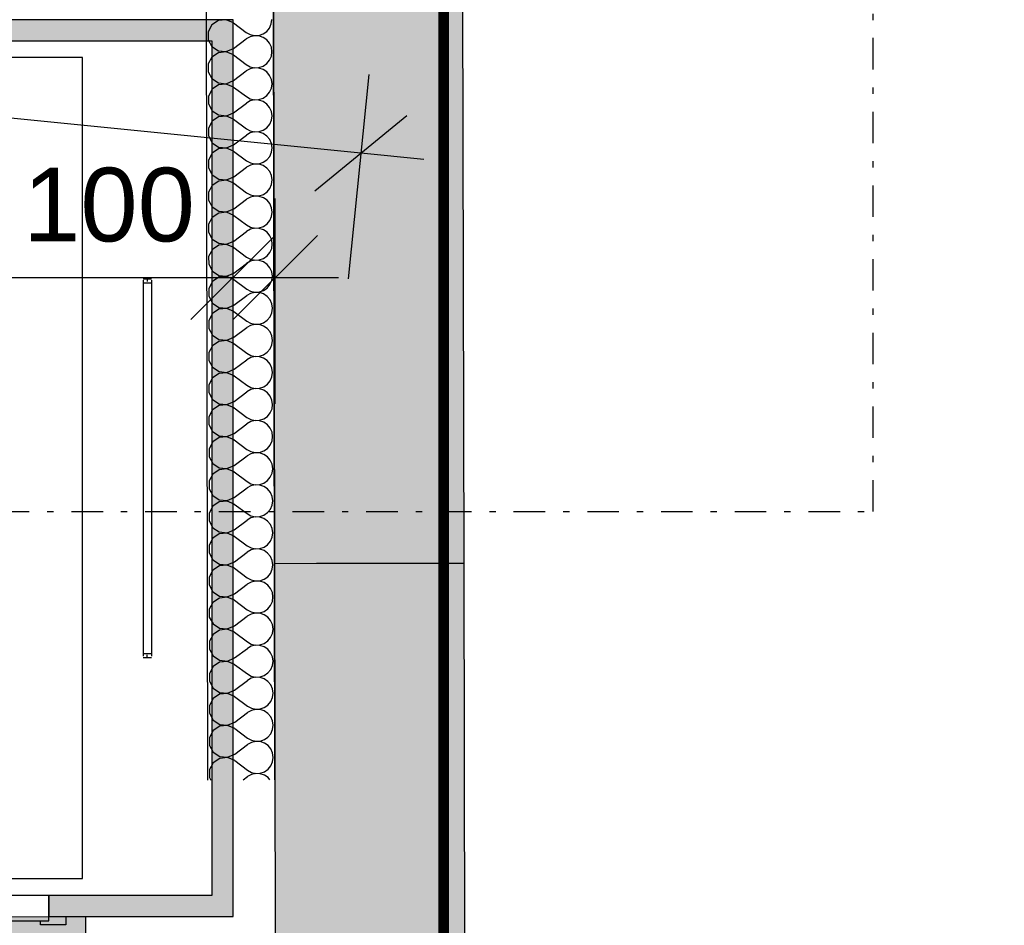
# Model space of a CAD drawing. Extents: x -12025 to 39812, y -30157 to 12.
# Tile 45 of 59: x 20743 to 23081, y -12091 to -9940. Entities that reach past the tile are written whole.
import ezdxf

# ---------------------------------------------------------------- set-up
doc = ezdxf.new("R2010")
doc.units = 0
doc.header["$MEASUREMENT"] = 0
doc.linetypes.add('Čerchovaná S', pattern=[175, 75, -42.5, 15, -42.5])
for name, color, linetype in [('OÚ Dukovany půdorys kóty 2NP', 7, 'Continuous'), ('OÚ Dukovany půdorys podklad 2NP', 7, 'Continuous'), ('OÚ Dukovany zásuvky', 92, 'Continuous')]:
    doc.layers.add(name, color=color, linetype=linetype)
doc.styles.add('Arial', font='txt')

msp = doc.modelspace()

# ---------------------------------------------------------------- linework, layer by layer
at = {"layer": 'OÚ Dukovany půdorys kóty 2NP', "color": 1, "linetype": 'Continuous'}
for p, q in [((21553.3, -10257.5), (16296.8, -9730.2)), ((21572, -10070.9), (21523.4, -10556)), ((21443.9, -10347), (21662.8, -10168)), ((21250, -10740.3), (21250, -10252.8)), ((21250, -10740.3), (21250, -10252.8)), ((21702.6, -10272.5), (21553.3, -10257.5)), ((21350.3, -10852.8), (21350.3, -10365.3)), ((21150, -10652.8), (21350, -10452.8)), ((21150, -10652.8), (21350, -10452.8)), ((21450.3, -10452.8), (21250.3, -10652.8)), ((19539.7, -10552.8), (21250, -10552.8)), ((21250, -10552.8), (21350.3, -10552.8)), ((21350.3, -10552.8), (21500.3, -10552.8))]:
    msp.add_line(p, q, dxfattribs=at)
at = {"layer": 'OÚ Dukovany půdorys podklad 2NP', "color": 154, "linetype": 'Čerchovaná S'}
for p, q in [((22769.7, -11108.8), (22769.7, -7034.7)), ((5291.2, -11108.8), (22769.7, -11108.8))]:
    msp.add_line(p, q, dxfattribs=at)
at = {"layer": 'OÚ Dukovany půdorys podklad 2NP', "color": 1, "linetype": 'Continuous'}
for p, q in [((21182.8, -8201.7), (21189.3, -11746.3)), ((21349.3, -11746), (21342.8, -8201.4)), ((21345.6, -9731.8), (21348.4, -11231.8)), ((21798.4, -11231), (21795.6, -9731)), ((21250, -9940.5), (19539, -9940.5)), ((21250, -12070.5), (21250, -9940.5)), ((19589, -9990.5), (21200, -9990.5)), ((21200, -9990.5), (21200, -12020.5)), ((21036.3, -10555.5), (21056.3, -10555.5)), ((21036.3, -10558.8), (21036.3, -11452.1)), ((21036.3, -10565.5), (21056.3, -10565.5)), ((21046.3, -10555.5), (21046.3, -10562.1)), ((21056.3, -10558.8), (21056.3, -11452.1)), ((21036.3, -11445.5), (21056.3, -11445.5)), ((21036.3, -11455.5), (21056.3, -11455.5)), ((21046.3, -11455.5), (21046.3, -11448.8)), ((21200, -12020.5), (20812.6, -12020.5)), ((20812.6, -12020.5), (20812.6, -12070.5)), ((20812.6, -12070.5), (21250, -12070.5))]:
    msp.add_line(p, q, dxfattribs=at)
at = {"layer": 'OÚ Dukovany půdorys podklad 2NP', "color": 21, "linetype": 'Continuous'}
for p, q in [((21199.8, -9952.9), (21191, -9969.2)), ((21215.2, -9942.6), (21199.8, -9952.9)), ((21233.7, -9940.8), (21215.2, -9942.6)), ((21250.8, -9947.9), (21233.7, -9940.8)), ((21250.8, -9947.9), (21281.3, -9970.7)), ((21336.6, -9960.2), (21340.8, -9950.5)), ((21340.8, -9950.5), (21342.2, -9940.1)), ((21191, -9969.2), (21191.1, -9987.8)), ((21281.3, -9970.7), (21290.5, -9975.8)), ((21290.5, -9980.9), (21281.4, -9986)), ((21290.5, -9975.8), (21300.8, -9978.1)), ((21300.8, -9978.5), (21290.5, -9980.9)), ((21300.8, -9978.1), (21311.3, -9977.6)), ((21311.3, -9978.9), (21300.8, -9978.5)), ((21311.3, -9977.6), (21321.2, -9974.2)), ((21321.2, -9982.3), (21311.3, -9978.9)), ((21321.2, -9974.2), (21329.9, -9968.3)), ((21329.9, -9988.2), (21321.2, -9982.3)), ((21329.9, -9968.3), (21336.6, -9960.2)), ((21191.1, -9987.8), (21199.9, -10004.1)), ((21199.9, -10004.1), (21215.3, -10014.4)), ((21250.9, -10008.9), (21281.4, -9986)), ((21336.6, -9996.3), (21329.9, -9988.2)), ((21340.9, -10005.9), (21336.6, -9996.3)), ((21342.4, -10016.3), (21340.9, -10005.9)), ((21199.9, -10029), (21191.2, -10045.4)), ((21215.4, -10018.7), (21199.9, -10029)), ((21215.3, -10014.4), (21233.8, -10016.1)), ((21233.8, -10017), (21215.4, -10018.7)), ((21233.8, -10016.1), (21250.9, -10008.9)), ((21250.9, -10024.1), (21233.8, -10017)), ((21250.9, -10024.1), (21281.5, -10046.9)), ((21336.7, -10036.4), (21340.9, -10026.7)), ((21340.9, -10026.7), (21342.4, -10016.3)), ((21191.2, -10045.4), (21191.2, -10064)), ((21281.5, -10046.9), (21290.7, -10052)), ((21290.7, -10052), (21300.9, -10054.3)), ((21311.4, -10053.8), (21321.4, -10050.4)), ((21321.4, -10050.4), (21330, -10044.5)), ((21330, -10044.5), (21336.7, -10036.4)), ((21191.2, -10064), (21200, -10080.3)), ((21251.1, -10085.1), (21281.5, -10062.1)), ((21290.7, -10057), (21281.5, -10062.1)), ((21300.9, -10054.6), (21290.7, -10057)), ((21300.9, -10054.3), (21311.4, -10053.8)), ((21311.4, -10055.1), (21300.9, -10054.6)), ((21321.4, -10058.5), (21311.4, -10055.1)), ((21330.1, -10064.4), (21321.4, -10058.5)), ((21336.8, -10072.5), (21330.1, -10064.4)), ((21341, -10082.1), (21336.8, -10072.5)), ((21200, -10080.3), (21215.5, -10090.6)), ((21215.5, -10094.9), (21200.1, -10105.2)), ((21215.5, -10090.6), (21234, -10092.3)), ((21234, -10093.1), (21215.5, -10094.9)), ((21234, -10092.3), (21251.1, -10085.1)), ((21251.1, -10100.3), (21234, -10093.1)), ((21342.5, -10092.5), (21341, -10082.1)), ((21341.1, -10102.9), (21342.5, -10092.5)), ((21200.1, -10105.2), (21191.3, -10121.6)), ((21191.3, -10121.6), (21191.4, -10140.2)), ((21251.1, -10100.3), (21281.6, -10123.1)), ((21321.5, -10126.6), (21330.2, -10120.7)), ((21330.2, -10120.7), (21336.8, -10112.6)), ((21336.8, -10112.6), (21341.1, -10102.9)), ((21191.4, -10140.2), (21200.2, -10156.5)), ((21251.2, -10161.3), (21281.6, -10138.3)), ((21281.6, -10123.1), (21290.8, -10128.2)), ((21290.8, -10133.2), (21281.6, -10138.3)), ((21290.8, -10128.2), (21301.1, -10130.5)), ((21301.1, -10130.8), (21290.8, -10133.2)), ((21301.1, -10130.5), (21311.6, -10130)), ((21311.6, -10131.3), (21301.1, -10130.8)), ((21311.6, -10130), (21321.5, -10126.6)), ((21321.5, -10134.7), (21311.6, -10131.3)), ((21330.2, -10140.6), (21321.5, -10134.7)), ((21336.9, -10148.7), (21330.2, -10140.6)), ((21200.2, -10156.5), (21215.6, -10166.7)), ((21215.6, -10166.7), (21234.1, -10168.5)), ((21234.1, -10169.3), (21215.6, -10171.1)), ((21234.1, -10168.5), (21251.2, -10161.3)), ((21251.2, -10176.5), (21234.1, -10169.3)), ((21341.2, -10158.3), (21336.9, -10148.7)), ((21342.6, -10168.7), (21341.2, -10158.3)), ((21341.2, -10179.1), (21342.6, -10168.7)), ((21200.2, -10181.4), (21191.5, -10197.8)), ((21215.6, -10171.1), (21200.2, -10181.4)), ((21251.2, -10176.5), (21281.7, -10199.3)), ((21330.3, -10196.8), (21337, -10188.7)), ((21337, -10188.7), (21341.2, -10179.1)), ((21191.5, -10197.8), (21191.5, -10216.4)), ((21191.5, -10216.4), (21200.3, -10232.7)), ((21251.3, -10237.4), (21281.8, -10214.5)), ((21281.7, -10199.3), (21291, -10204.4)), ((21291, -10209.4), (21281.8, -10214.5)), ((21291, -10204.4), (21301.2, -10206.7)), ((21301.2, -10207), (21291, -10209.4)), ((21301.2, -10206.7), (21311.7, -10206.2)), ((21311.7, -10207.5), (21301.2, -10207)), ((21311.7, -10206.2), (21321.6, -10202.8)), ((21321.7, -10210.9), (21311.7, -10207.5)), ((21321.6, -10202.8), (21330.3, -10196.8)), ((21330.3, -10216.8), (21321.7, -10210.9)), ((21200.3, -10232.7), (21215.8, -10242.9)), ((21234.2, -10244.7), (21251.3, -10237.4)), ((21337.1, -10224.9), (21330.3, -10216.8)), ((21341.3, -10234.5), (21337.1, -10224.9)), ((21342.8, -10244.9), (21341.3, -10234.5)), ((21200.3, -10257.6), (21191.6, -10274)), ((21215.8, -10247.3), (21200.3, -10257.6)), ((21215.8, -10242.9), (21234.2, -10244.7)), ((21234.2, -10245.5), (21215.8, -10247.3)), ((21251.4, -10252.7), (21234.2, -10245.5)), ((21251.4, -10252.7), (21281.9, -10275.5)), ((21337.1, -10264.9), (21341.3, -10255.3)), ((21341.3, -10255.3), (21342.8, -10244.9)), ((21191.6, -10274), (21191.6, -10292.5)), ((21281.9, -10275.5), (21291.1, -10280.5)), ((21291.1, -10285.6), (21281.9, -10290.7)), ((21291.1, -10280.5), (21301.3, -10282.9)), ((21301.3, -10283.2), (21291.1, -10285.6)), ((21301.3, -10282.9), (21311.8, -10282.4)), ((21311.8, -10283.7), (21301.3, -10283.2)), ((21311.8, -10282.4), (21321.8, -10279)), ((21321.8, -10287), (21311.8, -10283.7)), ((21321.8, -10279), (21330.4, -10273)), ((21330.4, -10273), (21337.1, -10264.9)), ((21191.6, -10292.5), (21200.4, -10308.9)), ((21200.4, -10308.9), (21215.9, -10319.1)), ((21251.5, -10313.6), (21281.9, -10290.7)), ((21330.5, -10293), (21321.8, -10287)), ((21337.2, -10301.1), (21330.5, -10293)), ((21341.4, -10310.7), (21337.2, -10301.1)), ((21215.9, -10323.5), (21200.5, -10333.8)), ((21215.9, -10319.1), (21234.4, -10320.8)), ((21234.4, -10321.7), (21215.9, -10323.5)), ((21234.4, -10320.8), (21251.5, -10313.6)), ((21251.5, -10328.9), (21234.4, -10321.7)), ((21251.5, -10328.9), (21282, -10351.7)), ((21337.3, -10341.1), (21341.5, -10331.5)), ((21342.9, -10321.1), (21341.4, -10310.7)), ((21341.5, -10331.5), (21342.9, -10321.1)), ((21200.5, -10333.8), (21191.7, -10350.2)), ((21191.7, -10350.2), (21191.8, -10368.7)), ((21282, -10351.7), (21291.2, -10356.7)), ((21291.2, -10356.7), (21301.5, -10359.1)), ((21312, -10358.6), (21321.9, -10355.2)), ((21321.9, -10355.2), (21330.6, -10349.2)), ((21330.6, -10349.2), (21337.3, -10341.1)), ((21191.8, -10368.7), (21200.6, -10385.1)), ((21251.6, -10389.8), (21282.1, -10366.9)), ((21291.2, -10361.8), (21282.1, -10366.9)), ((21301.5, -10359.4), (21291.2, -10361.8)), ((21301.5, -10359.1), (21312, -10358.6)), ((21312, -10359.9), (21301.5, -10359.4)), ((21321.9, -10363.2), (21312, -10359.9)), ((21330.6, -10369.2), (21321.9, -10363.2)), ((21337.3, -10377.3), (21330.6, -10369.2)), ((21341.6, -10386.9), (21337.3, -10377.3)), ((21200.6, -10385.1), (21216, -10395.3)), ((21216.1, -10399.7), (21200.6, -10410)), ((21216, -10395.3), (21234.5, -10397)), ((21234.5, -10397.9), (21216.1, -10399.7)), ((21234.5, -10397), (21251.6, -10389.8)), ((21251.6, -10405.1), (21234.5, -10397.9)), ((21343.1, -10397.3), (21341.6, -10386.9)), ((21341.6, -10407.7), (21343.1, -10397.3)), ((21200.6, -10410), (21191.9, -10426.4)), ((21191.9, -10426.4), (21191.9, -10444.9)), ((21251.6, -10405.1), (21282.2, -10427.9)), ((21322.1, -10431.4), (21330.7, -10425.4)), ((21330.7, -10425.4), (21337.4, -10417.3)), ((21337.4, -10417.3), (21341.6, -10407.7)), ((21191.9, -10444.9), (21200.7, -10461.3)), ((21251.8, -10466), (21282.2, -10443.1)), ((21282.2, -10427.9), (21291.4, -10432.9)), ((21291.4, -10438), (21282.2, -10443.1)), ((21291.4, -10432.9), (21301.6, -10435.3)), ((21301.6, -10435.6), (21291.4, -10438)), ((21301.6, -10435.3), (21312.1, -10434.8)), ((21312.1, -10436.1), (21301.6, -10435.6)), ((21312.1, -10434.8), (21322.1, -10431.4)), ((21322.1, -10439.4), (21312.1, -10436.1)), ((21330.8, -10445.4), (21322.1, -10439.4)), ((21337.5, -10453.4), (21330.8, -10445.4)), ((21200.7, -10461.3), (21216.2, -10471.5)), ((21216.2, -10471.5), (21234.7, -10473.2)), ((21234.7, -10473.2), (21251.8, -10466)), ((21341.7, -10463.1), (21337.5, -10453.4)), ((21343.2, -10473.5), (21341.7, -10463.1)), ((21341.8, -10483.9), (21343.2, -10473.5)), ((21200.8, -10486.2), (21192, -10502.6)), ((21216.2, -10475.9), (21200.8, -10486.2)), ((21234.7, -10474.1), (21216.2, -10475.9)), ((21251.8, -10481.3), (21234.7, -10474.1)), ((21251.8, -10481.3), (21282.3, -10504.1)), ((21330.9, -10501.6), (21337.5, -10493.5)), ((21337.5, -10493.5), (21341.8, -10483.9)), ((21192, -10502.6), (21192.1, -10521.1)), ((21251.9, -10542.2), (21282.3, -10519.3)), ((21282.3, -10504.1), (21291.5, -10509.1)), ((21291.5, -10514.2), (21282.3, -10519.3)), ((21291.5, -10509.1), (21301.8, -10511.5)), ((21301.8, -10511.8), (21291.5, -10514.2)), ((21301.8, -10511.5), (21312.2, -10511)), ((21312.3, -10512.3), (21301.8, -10511.8)), ((21312.2, -10511), (21322.2, -10507.6)), ((21322.2, -10515.6), (21312.3, -10512.3)), ((21322.2, -10507.6), (21330.9, -10501.6)), ((21330.9, -10521.6), (21322.2, -10515.6)), ((21192.1, -10521.1), (21200.8, -10537.5)), ((21200.8, -10537.5), (21216.3, -10547.7)), ((21234.8, -10549.4), (21251.9, -10542.2)), ((21337.6, -10529.6), (21330.9, -10521.6)), ((21341.9, -10539.2), (21337.6, -10529.6)), ((21343.3, -10549.7), (21341.9, -10539.2)), ((21200.9, -10562.4), (21192.2, -10578.7)), ((21216.3, -10552.1), (21200.9, -10562.4)), ((21216.3, -10547.7), (21234.8, -10549.4)), ((21234.8, -10550.3), (21216.3, -10552.1)), ((21251.9, -10557.4), (21234.8, -10550.3)), ((21251.9, -10557.4), (21282.4, -10580.2)), ((21337.7, -10569.7), (21341.9, -10560.1)), ((21341.9, -10560.1), (21343.3, -10549.7)), ((21192.2, -10578.7), (21192.2, -10597.3)), ((21282.4, -10580.2), (21291.6, -10585.3)), ((21291.7, -10590.4), (21282.5, -10595.5)), ((21291.6, -10585.3), (21301.9, -10587.7)), ((21301.9, -10588), (21291.7, -10590.4)), ((21301.9, -10587.7), (21312.4, -10587.1)), ((21312.4, -10588.5), (21301.9, -10588)), ((21312.4, -10587.1), (21322.3, -10583.8)), ((21322.4, -10591.8), (21312.4, -10588.5)), ((21322.3, -10583.8), (21331, -10577.8)), ((21331, -10577.8), (21337.7, -10569.7)), ((21192.2, -10597.3), (21201, -10613.6)), ((21201, -10613.6), (21216.5, -10623.9)), ((21252, -10618.4), (21282.5, -10595.5)), ((21331, -10597.7), (21322.4, -10591.8)), ((21337.8, -10605.8), (21331, -10597.7)), ((21342, -10615.4), (21337.8, -10605.8)), ((21216.5, -10628.3), (21201, -10638.6)), ((21216.5, -10623.9), (21234.9, -10625.6)), ((21234.9, -10626.5), (21216.5, -10628.3)), ((21234.9, -10625.6), (21252, -10618.4)), ((21252.1, -10633.6), (21234.9, -10626.5)), ((21252.1, -10633.6), (21282.6, -10656.4)), ((21337.8, -10645.9), (21342, -10636.3)), ((21343.5, -10625.8), (21342, -10615.4)), ((21342, -10636.3), (21343.5, -10625.8)), ((21201, -10638.6), (21192.3, -10654.9)), ((21192.3, -10654.9), (21192.3, -10673.5)), ((21282.6, -10656.4), (21291.8, -10661.5)), ((21312.5, -10663.3), (21322.5, -10660)), ((21322.5, -10660), (21331.1, -10654)), ((21331.1, -10654), (21337.8, -10645.9)), ((21192.3, -10673.5), (21201.1, -10689.8)), ((21252.2, -10694.6), (21282.6, -10671.7)), ((21291.8, -10666.6), (21282.6, -10671.7)), ((21291.8, -10661.5), (21302, -10663.9)), ((21302, -10664.2), (21291.8, -10666.6)), ((21302, -10663.9), (21312.5, -10663.3)), ((21312.5, -10664.7), (21302, -10664.2)), ((21322.5, -10668), (21312.5, -10664.7)), ((21331.2, -10673.9), (21322.5, -10668)), ((21337.9, -10682), (21331.2, -10673.9)), ((21342.1, -10691.6), (21337.9, -10682)), ((21201.1, -10689.8), (21216.6, -10700.1)), ((21216.6, -10704.5), (21201.2, -10714.8)), ((21216.6, -10700.1), (21235.1, -10701.8)), ((21235.1, -10702.7), (21216.6, -10704.5)), ((21235.1, -10701.8), (21252.2, -10694.6)), ((21252.2, -10709.8), (21235.1, -10702.7)), ((21343.6, -10702), (21342.1, -10691.6)), ((21342.2, -10712.4), (21343.6, -10702)), ((21201.2, -10714.8), (21192.4, -10731.1)), ((21252.2, -10709.8), (21282.7, -10732.6)), ((21322.6, -10736.1), (21331.3, -10730.2)), ((21331.3, -10730.2), (21338, -10722.1)), ((21338, -10722.1), (21342.2, -10712.4)), ((21192.4, -10731.1), (21192.5, -10749.7)), ((21192.5, -10749.7), (21201.3, -10766)), ((21252.3, -10770.8), (21282.7, -10747.9)), ((21282.7, -10732.6), (21291.9, -10737.7)), ((21291.9, -10742.8), (21282.7, -10747.9)), ((21291.9, -10737.7), (21302.2, -10740.1)), ((21302.2, -10740.4), (21291.9, -10742.8)), ((21302.2, -10740.1), (21312.7, -10739.5)), ((21312.7, -10740.8), (21302.2, -10740.4)), ((21312.7, -10739.5), (21322.6, -10736.1)), ((21322.6, -10744.2), (21312.7, -10740.8)), ((21331.3, -10750.1), (21322.6, -10744.2)), ((21338, -10758.2), (21331.3, -10750.1)), ((21201.3, -10766), (21216.7, -10776.3)), ((21216.7, -10776.3), (21235.2, -10778)), ((21235.2, -10778), (21252.3, -10770.8)), ((21342.3, -10767.8), (21338, -10758.2)), ((21343.8, -10778.2), (21342.3, -10767.8)), ((21201.3, -10790.9), (21192.6, -10807.3)), ((21216.7, -10780.6), (21201.3, -10790.9)), ((21235.2, -10778.9), (21216.7, -10780.6)), ((21252.3, -10786), (21235.2, -10778.9)), ((21252.3, -10786), (21282.9, -10808.8)), ((21331.4, -10806.4), (21338.1, -10798.3)), ((21338.1, -10798.3), (21342.3, -10788.6)), ((21342.3, -10788.6), (21343.8, -10778.2)), ((21192.6, -10807.3), (21192.6, -10825.9)), ((21252.5, -10847), (21282.9, -10824.1)), ((21282.9, -10808.8), (21292.1, -10813.9)), ((21292.1, -10818.9), (21282.9, -10824.1)), ((21292.1, -10813.9), (21302.3, -10816.2)), ((21302.3, -10816.6), (21292.1, -10818.9)), ((21302.3, -10816.2), (21312.8, -10815.7)), ((21312.8, -10817), (21302.3, -10816.6)), ((21312.8, -10815.7), (21322.8, -10812.3)), ((21322.8, -10820.4), (21312.8, -10817)), ((21322.8, -10812.3), (21331.4, -10806.4)), ((21331.4, -10826.3), (21322.8, -10820.4)), ((21192.6, -10825.9), (21201.4, -10842.2)), ((21201.4, -10842.2), (21216.9, -10852.5)), ((21235.4, -10854.2), (21252.5, -10847)), ((21338.2, -10834.4), (21331.4, -10826.3)), ((21342.4, -10844), (21338.2, -10834.4)), ((21343.9, -10854.4), (21342.4, -10844)), ((21201.5, -10867.1), (21192.7, -10883.5)), ((21216.9, -10856.8), (21201.5, -10867.1)), ((21216.9, -10852.5), (21235.4, -10854.2)), ((21235.4, -10855.1), (21216.9, -10856.8)), ((21252.5, -10862.2), (21235.4, -10855.1)), ((21252.5, -10862.2), (21283, -10885)), ((21338.2, -10874.5), (21342.5, -10864.8)), ((21342.5, -10864.8), (21343.9, -10854.4)), ((21192.7, -10883.5), (21192.7, -10902.1)), ((21283, -10885), (21292.2, -10890.1)), ((21292.2, -10890.1), (21302.4, -10892.4)), ((21302.4, -10892.7), (21292.2, -10895.1)), ((21302.4, -10892.4), (21312.9, -10891.9)), ((21312.9, -10893.2), (21302.4, -10892.7)), ((21312.9, -10891.9), (21322.9, -10888.5)), ((21322.9, -10896.6), (21312.9, -10893.2)), ((21322.9, -10888.5), (21331.6, -10882.6)), ((21331.6, -10882.6), (21338.2, -10874.5)), ((21192.7, -10902.1), (21201.5, -10918.4)), ((21252.6, -10923.2), (21283, -10900.2)), ((21292.2, -10895.1), (21283, -10900.2)), ((21331.6, -10902.5), (21322.9, -10896.6)), ((21338.3, -10910.6), (21331.6, -10902.5)), ((21342.6, -10920.2), (21338.3, -10910.6)), ((21201.5, -10918.4), (21217, -10928.6)), ((21217, -10933), (21201.6, -10943.3)), ((21217, -10928.6), (21235.5, -10930.4)), ((21235.5, -10931.2), (21217, -10933)), ((21235.5, -10930.4), (21252.6, -10923.2)), ((21252.6, -10938.4), (21235.5, -10931.2)), ((21252.6, -10938.4), (21283.1, -10961.2)), ((21338.4, -10950.6), (21342.6, -10941)), ((21344, -10930.6), (21342.6, -10920.2)), ((21342.6, -10941), (21344, -10930.6)), ((21201.6, -10943.3), (21192.9, -10959.7)), ((21192.9, -10959.7), (21192.9, -10978.3)), ((21283.1, -10961.2), (21292.3, -10966.3)), ((21323, -10964.7), (21331.7, -10958.7)), ((21331.7, -10958.7), (21338.4, -10950.6)), ((21192.9, -10978.3), (21201.7, -10994.6)), ((21252.7, -10999.3), (21283.2, -10976.4)), ((21292.4, -10971.3), (21283.2, -10976.4)), ((21292.3, -10966.3), (21302.6, -10968.6)), ((21302.6, -10968.9), (21292.4, -10971.3)), ((21302.6, -10968.6), (21313.1, -10968.1)), ((21313.1, -10969.4), (21302.6, -10968.9)), ((21313.1, -10968.1), (21323, -10964.7)), ((21323.1, -10972.8), (21313.1, -10969.4)), ((21331.7, -10978.7), (21323.1, -10972.8)), ((21338.4, -10986.8), (21331.7, -10978.7)), ((21342.7, -10996.4), (21338.4, -10986.8)), ((21201.7, -10994.6), (21217.2, -11004.8)), ((21217.2, -11009.2), (21201.7, -11019.5)), ((21217.2, -11004.8), (21235.6, -11006.6)), ((21235.6, -11007.4), (21217.2, -11009.2)), ((21235.6, -11006.6), (21252.7, -10999.3)), ((21252.8, -11014.6), (21235.6, -11007.4)), ((21344.2, -11006.8), (21342.7, -10996.4)), ((21342.7, -11017.2), (21344.2, -11006.8)), ((21201.7, -11019.5), (21193, -11035.9)), ((21252.8, -11014.6), (21283.3, -11037.4)), ((21331.8, -11034.9), (21338.5, -11026.8)), ((21338.5, -11026.8), (21342.7, -11017.2)), ((21193, -11035.9), (21193, -11054.4)), ((21193, -11054.4), (21201.8, -11070.8)), ((21252.9, -11075.5), (21283.3, -11052.6)), ((21283.3, -11037.4), (21292.5, -11042.5)), ((21292.5, -11047.5), (21283.3, -11052.6)), ((21292.5, -11042.5), (21302.7, -11044.8)), ((21302.7, -11045.1), (21292.5, -11047.5)), ((21302.7, -11044.8), (21313.2, -11044.3)), ((21313.2, -11045.6), (21302.7, -11045.1)), ((21313.2, -11044.3), (21323.2, -11040.9)), ((21323.2, -11049), (21313.2, -11045.6)), ((21323.2, -11040.9), (21331.8, -11034.9)), ((21331.9, -11054.9), (21323.2, -11049)), ((21338.6, -11063), (21331.9, -11054.9)), ((21201.8, -11070.8), (21217.3, -11081)), ((21217.3, -11081), (21235.8, -11082.7)), ((21235.8, -11082.7), (21252.9, -11075.5)), ((21342.8, -11072.6), (21338.6, -11063)), ((21344.3, -11083), (21342.8, -11072.6)), ((21201.9, -11095.7), (21193.1, -11112.1)), ((21217.3, -11085.4), (21201.9, -11095.7)), ((21235.8, -11083.6), (21217.3, -11085.4)), ((21252.9, -11090.8), (21235.8, -11083.6)), ((21252.9, -11090.8), (21283.4, -11113.6)), ((21332, -11111.1), (21338.7, -11103)), ((21338.7, -11103), (21342.9, -11093.4)), ((21342.9, -11093.4), (21344.3, -11083)), ((21193.1, -11112.1), (21193.2, -11130.6)), ((21283.4, -11113.6), (21292.6, -11118.6)), ((21292.6, -11123.7), (21283.4, -11128.8)), ((21292.6, -11118.6), (21302.9, -11121)), ((21302.9, -11121.3), (21292.6, -11123.7)), ((21302.9, -11121), (21313.4, -11120.5)), ((21313.4, -11121.8), (21302.9, -11121.3)), ((21313.4, -11120.5), (21323.3, -11117.1)), ((21323.3, -11125.1), (21313.4, -11121.8)), ((21323.3, -11117.1), (21332, -11111.1)), ((21332, -11131.1), (21323.3, -11125.1)), ((21193.2, -11130.6), (21202, -11147)), ((21202, -11147), (21217.4, -11157.2)), ((21253, -11151.7), (21283.4, -11128.8)), ((21338.7, -11139.2), (21332, -11131.1)), ((21343, -11148.8), (21338.7, -11139.2)), ((21344.5, -11159.2), (21343, -11148.8)), ((21202, -11171.9), (21193.3, -11188.3)), ((21217.4, -11161.6), (21202, -11171.9)), ((21217.4, -11157.2), (21235.9, -11158.9)), ((21235.9, -11159.8), (21217.4, -11161.6)), ((21235.9, -11158.9), (21253, -11151.7)), ((21253, -11167), (21235.9, -11159.8)), ((21253, -11167), (21283.6, -11189.8)), ((21338.8, -11179.2), (21343, -11169.6)), ((21343, -11169.6), (21344.5, -11159.2)), ((21193.3, -11188.3), (21193.3, -11206.8)), ((21283.6, -11189.8), (21292.8, -11194.8)), ((21292.8, -11194.8), (21303, -11197.2)), ((21303, -11197.5), (21292.8, -11199.9)), ((21303, -11197.2), (21313.5, -11196.7)), ((21313.5, -11198), (21303, -11197.5)), ((21313.5, -11196.7), (21323.5, -11193.3)), ((21323.5, -11201.3), (21313.5, -11198)), ((21323.5, -11193.3), (21332.1, -11187.3)), ((21332.1, -11187.3), (21338.8, -11179.2)), ((21193.3, -11206.8), (21202.1, -11223.2)), ((21253.2, -11227.9), (21283.6, -11205)), ((21292.8, -11199.9), (21283.6, -11205)), ((21332.1, -11207.3), (21323.5, -11201.3)), ((21338.9, -11215.3), (21332.1, -11207.3)), ((21343.1, -11225), (21338.9, -11215.3)), ((21202.1, -11223.2), (21217.6, -11233.4)), ((21217.6, -11237.8), (21202.2, -11248.1)), ((21217.6, -11233.4), (21236.1, -11235.1)), ((21236.1, -11236), (21217.6, -11237.8)), ((21236.1, -11235.1), (21253.2, -11227.9)), ((21253.2, -11243.2), (21236.1, -11236)), ((21253.2, -11243.2), (21283.7, -11266)), ((21344.6, -11235.4), (21343.1, -11225)), ((21343.2, -11245.8), (21344.6, -11235.4)), ((21202.2, -11248.1), (21193.4, -11264.5)), ((21193.4, -11264.5), (21193.4, -11283)), ((21283.7, -11266), (21292.9, -11271)), ((21323.6, -11269.5), (21332.3, -11263.5)), ((21332.3, -11263.5), (21338.9, -11255.4)), ((21338.9, -11255.4), (21343.2, -11245.8)), ((21193.4, -11283), (21202.2, -11299.4)), ((21253.3, -11304.1), (21283.7, -11281.2)), ((21292.9, -11276.1), (21283.7, -11281.2)), ((21292.9, -11271), (21303.1, -11273.4)), ((21303.1, -11273.7), (21292.9, -11276.1)), ((21303.1, -11273.4), (21313.6, -11272.9)), ((21313.6, -11274.2), (21303.1, -11273.7)), ((21313.6, -11272.9), (21323.6, -11269.5)), ((21323.6, -11277.5), (21313.6, -11274.2)), ((21332.3, -11283.5), (21323.6, -11277.5)), ((21339, -11291.5), (21332.3, -11283.5)), ((21343.3, -11301.2), (21339, -11291.5)), ((21202.2, -11299.4), (21217.7, -11309.6)), ((21217.7, -11314), (21202.3, -11324.3)), ((21217.7, -11309.6), (21236.2, -11311.3)), ((21236.2, -11312.2), (21217.7, -11314)), ((21236.2, -11311.3), (21253.3, -11304.1)), ((21253.3, -11319.3), (21236.2, -11312.2)), ((21344.7, -11311.6), (21343.3, -11301.2)), ((21343.3, -11322), (21344.7, -11311.6)), ((21202.3, -11324.3), (21193.6, -11340.7)), ((21253.3, -11319.3), (21283.8, -11342.1)), ((21332.4, -11339.7), (21339.1, -11331.6)), ((21339.1, -11331.6), (21343.3, -11322)), ((21193.6, -11340.7), (21193.6, -11359.2)), ((21193.6, -11359.2), (21202.4, -11375.5)), ((21253.4, -11380.3), (21283.9, -11357.4)), ((21283.8, -11342.1), (21293, -11347.2)), ((21293.1, -11352.3), (21283.9, -11357.4)), ((21293, -11347.2), (21303.3, -11349.6)), ((21303.3, -11349.9), (21293.1, -11352.3)), ((21303.3, -11349.6), (21313.8, -11349)), ((21313.8, -11350.4), (21303.3, -11349.9)), ((21313.8, -11349), (21323.7, -11345.7)), ((21323.8, -11353.7), (21313.8, -11350.4)), ((21323.7, -11345.7), (21332.4, -11339.7)), ((21332.4, -11359.6), (21323.8, -11353.7)), ((21339.1, -11367.7), (21332.4, -11359.6)), ((21202.4, -11375.5), (21217.9, -11385.8)), ((21236.3, -11387.5), (21253.4, -11380.3)), ((21343.4, -11377.3), (21339.1, -11367.7)), ((21344.9, -11387.7), (21343.4, -11377.3)), ((21202.4, -11400.5), (21193.7, -11416.8)), ((21217.9, -11390.2), (21202.4, -11400.5)), ((21217.9, -11385.8), (21236.3, -11387.5)), ((21236.3, -11388.4), (21217.9, -11390.2)), ((21253.5, -11395.5), (21236.3, -11388.4)), ((21253.5, -11395.5), (21284, -11418.3)), ((21332.5, -11415.9), (21339.2, -11407.8)), ((21339.2, -11407.8), (21343.4, -11398.2)), ((21343.4, -11398.2), (21344.9, -11387.7)), ((21193.7, -11416.8), (21193.7, -11435.4)), ((21284, -11418.3), (21293.2, -11423.4)), ((21293.2, -11428.5), (21284, -11433.6)), ((21293.2, -11423.4), (21303.4, -11425.8)), ((21303.4, -11426.1), (21293.2, -11428.5)), ((21303.4, -11425.8), (21313.9, -11425.2)), ((21313.9, -11426.6), (21303.4, -11426.1)), ((21313.9, -11425.2), (21323.9, -11421.9)), ((21323.9, -11429.9), (21313.9, -11426.6)), ((21323.9, -11421.9), (21332.5, -11415.9)), ((21332.6, -11435.8), (21323.9, -11429.9)), ((21193.7, -11435.4), (21202.5, -11451.7)), ((21202.5, -11451.7), (21218, -11462)), ((21253.6, -11456.5), (21284, -11433.6)), ((21339.3, -11443.9), (21332.6, -11435.8)), ((21343.5, -11453.5), (21339.3, -11443.9)), ((21345, -11463.9), (21343.5, -11453.5)), ((21202.6, -11476.7), (21193.8, -11493)), ((21218, -11466.4), (21202.6, -11476.7)), ((21218, -11462), (21236.5, -11463.7)), ((21236.5, -11464.6), (21218, -11466.4)), ((21236.5, -11463.7), (21253.6, -11456.5)), ((21253.6, -11471.7), (21236.5, -11464.6)), ((21253.6, -11471.7), (21284.1, -11494.5)), ((21339.4, -11484), (21343.6, -11474.4)), ((21343.6, -11474.4), (21345, -11463.9)), ((21193.8, -11493), (21193.9, -11511.6)), ((21284.1, -11494.5), (21293.3, -11499.6)), ((21293.3, -11499.6), (21303.6, -11502)), ((21303.6, -11502.3), (21293.3, -11504.7)), ((21303.6, -11502), (21314.1, -11501.4)), ((21314.1, -11502.8), (21303.6, -11502.3)), ((21314.1, -11501.4), (21324, -11498.1)), ((21324, -11498.1), (21332.7, -11492.1)), ((21332.7, -11492.1), (21339.4, -11484)), ((21193.9, -11511.6), (21202.7, -11527.9)), ((21253.7, -11532.7), (21284.1, -11509.8)), ((21293.3, -11504.7), (21284.1, -11509.8)), ((21324, -11506.1), (21314.1, -11502.8)), ((21332.7, -11512), (21324, -11506.1)), ((21339.4, -11520.1), (21332.7, -11512)), ((21343.7, -11529.7), (21339.4, -11520.1)), ((21202.7, -11527.9), (21218.1, -11538.2)), ((21218.1, -11542.6), (21202.7, -11552.9)), ((21218.1, -11538.2), (21236.6, -11539.9)), ((21236.6, -11540.8), (21218.1, -11542.6)), ((21236.6, -11539.9), (21253.7, -11532.7)), ((21253.7, -11547.9), (21236.6, -11540.8)), ((21253.7, -11547.9), (21284.3, -11570.7)), ((21345.2, -11540.1), (21343.7, -11529.7)), ((21343.7, -11550.5), (21345.2, -11540.1)), ((21202.7, -11552.9), (21194, -11569.2)), ((21194, -11569.2), (21194, -11587.8)), ((21284.3, -11570.7), (21293.5, -11575.8)), ((21324.2, -11574.2), (21332.8, -11568.3)), ((21332.8, -11568.3), (21339.5, -11560.2)), ((21339.5, -11560.2), (21343.7, -11550.5)), ((21194, -11587.8), (21202.8, -11604.1)), ((21253.9, -11608.9), (21284.3, -11586)), ((21293.5, -11580.9), (21284.3, -11586)), ((21293.5, -11575.8), (21303.7, -11578.1)), ((21303.7, -11578.5), (21293.5, -11580.9)), ((21303.7, -11578.1), (21314.2, -11577.6)), ((21314.2, -11578.9), (21303.7, -11578.5)), ((21314.2, -11577.6), (21324.2, -11574.2)), ((21324.2, -11582.3), (21314.2, -11578.9)), ((21332.8, -11588.2), (21324.2, -11582.3)), ((21339.6, -11596.3), (21332.8, -11588.2)), ((21202.8, -11604.1), (21218.3, -11614.4)), ((21218.3, -11618.7), (21202.8, -11629)), ((21218.3, -11614.4), (21236.8, -11616.1)), ((21236.8, -11617), (21218.3, -11618.7)), ((21236.8, -11616.1), (21253.9, -11608.9)), ((21253.9, -11624.1), (21236.8, -11617)), ((21343.8, -11605.9), (21339.6, -11596.3)), ((21345.3, -11616.3), (21343.8, -11605.9)), ((21343.9, -11626.7), (21345.3, -11616.3)), ((21202.8, -11629), (21194.1, -11645.4)), ((21253.9, -11624.1), (21284.4, -11646.9)), ((21332.9, -11644.5), (21339.6, -11636.4)), ((21339.6, -11636.4), (21343.9, -11626.7)), ((21194.1, -11645.4), (21194.1, -11664)), ((21194.1, -11664), (21202.9, -11680.3)), ((21254, -11685.1), (21284.4, -11662.1)), ((21284.4, -11646.9), (21293.6, -11652)), ((21293.6, -11657), (21284.4, -11662.1)), ((21293.6, -11652), (21303.8, -11654.3)), ((21303.8, -11654.6), (21293.6, -11657)), ((21303.8, -11654.3), (21314.3, -11653.8)), ((21314.3, -11655.1), (21303.8, -11654.6)), ((21314.3, -11653.8), (21324.3, -11650.4)), ((21324.3, -11658.5), (21314.3, -11655.1)), ((21324.3, -11650.4), (21332.9, -11644.5)), ((21333, -11664.4), (21324.3, -11658.5)), ((21339.7, -11672.5), (21333, -11664.4)), ((21202.9, -11680.3), (21218.4, -11690.6)), ((21236.9, -11692.3), (21254, -11685.1)), ((21344, -11682.1), (21339.7, -11672.5)), ((21345.4, -11692.5), (21344, -11682.1)), ((21203, -11705.2), (21194.3, -11721.6)), ((21218.4, -11694.9), (21203, -11705.2)), ((21218.4, -11690.6), (21236.9, -11692.3)), ((21236.9, -11693.1), (21218.4, -11694.9)), ((21254, -11700.3), (21236.9, -11693.1)), ((21254, -11700.3), (21284.5, -11723.1)), ((21333.1, -11720.7), (21339.8, -11712.5)), ((21339.8, -11712.5), (21344, -11702.9)), ((21344, -11702.9), (21345.4, -11692.5)), ((21194.3, -11721.6), (21194.3, -11740.2)), ((21284.5, -11723.1), (21293.7, -11728.2)), ((21293.8, -11733.2), (21284.6, -11738.3)), ((21293.7, -11728.2), (21304, -11730.5)), ((21304, -11730.8), (21293.8, -11733.2)), ((21304, -11730.5), (21314.5, -11730)), ((21314.5, -11731.3), (21304, -11730.8)), ((21314.5, -11730), (21324.4, -11726.6)), ((21324.5, -11734.7), (21314.5, -11731.3)), ((21324.4, -11726.6), (21333.1, -11720.7)), ((21333.1, -11740.6), (21324.5, -11734.7)), ((21194.3, -11740.2), (21197.6, -11746.3)), ((21274.2, -11746.2), (21284.6, -11738.3)), ((21337.6, -11746), (21333.1, -11740.6))]:
    msp.add_line(p, q, dxfattribs=at)
at = {"layer": 'OÚ Dukovany půdorys podklad 2NP', "color": 7, "linetype": 'Continuous'}
for p, q in [((21348.4, -11231.8), (21448.4, -11231.6)), ((21348.4, -11231.8), (21350.3, -12281.3)), ((21448.4, -11231.6), (21498.4, -11231.5)), ((21498.4, -11231.5), (21798.4, -11231)), ((21800.4, -12326.5), (21798.4, -11231))]:
    msp.add_line(p, q, dxfattribs=at)
at = {"layer": 'OÚ Dukovany půdorys podklad 2NP', "color": 1, "linetype": 'Continuous'}
for points in [[(19732.6, -11980.5), (20892.6, -11980.5), (20892.6, -10030.5), (19732.6, -10030.5)], [(20812.6, -12020.5), (20632.6, -12020.5), (20632.6, -12080.5), (20812.6, -12080.5)], [(20899.9, -12070.9), (20899.9, -12236.2), (19726.9, -12118.5), (19725.5, -12071.8)], [(20812.6, -12080.5), (20812.6, -12070.5), (20852.6, -12070.5), (20852.6, -12090.5), (20792.6, -12090.5), (20792.6, -12080.5)]]:
    msp.add_lwpolyline(points, close=True, dxfattribs=at)
at = {"layer": 'OÚ Dukovany půdorys podklad 2NP', "color": 9, "linetype": 'Continuous'}
msp.add_solid([(21345.6, -9731.8), (21348.4, -11231.8), (21795.6, -9731), (21798.4, -11231)], dxfattribs=at)
at = {"layer": 'OÚ Dukovany půdorys podklad 2NP', "color": 19, "linetype": 'Continuous'}
for points in [[(19539, -9940.5), (19589, -9990.5), (21250, -9940.5), (21200, -9990.5)], [(21250, -12070.5), (21250, -9940.5), (21200, -12020.5), (21200, -9990.5)], [(21250, -12070.5), (21200, -12020.5), (20812.6, -12070.5), (20812.6, -12020.5)]]:
    msp.add_solid(points, dxfattribs=at)
at = {"layer": 'OÚ Dukovany půdorys podklad 2NP', "color": 254, "linetype": 'Continuous'}
msp.add_solid([(21798.4, -11231), (21348.4, -11231.8), (21800.4, -12326.5), (21350.3, -12281.3)], dxfattribs=at)
at = {"layer": 'OÚ Dukovany půdorys podklad 2NP', "color": 27, "linetype": 'Continuous'}
msp.add_solid([(20899.9, -12070.9), (20899.9, -12236.2), (19725.5, -12071.8), (19726.9, -12118.5)], dxfattribs=at)
at = {"layer": 'OÚ Dukovany zásuvky', "linetype": 'Continuous', "const_width": 25}
msp.add_lwpolyline([(21750, -6250), (21750, -12375), (24750, -12665), (24750, -12500)], dxfattribs=at)

# ---------------------------------------------------------------- texts
at = {"layer": 'OÚ Dukovany půdorys kóty 2NP', "color": 1, "linetype": 'Continuous', "style": 'Arial'}
msp.add_text('100', height=175, dxfattribs=at).set_placement((20751.6, -10467))

doc.saveas('drawing.dxf')
